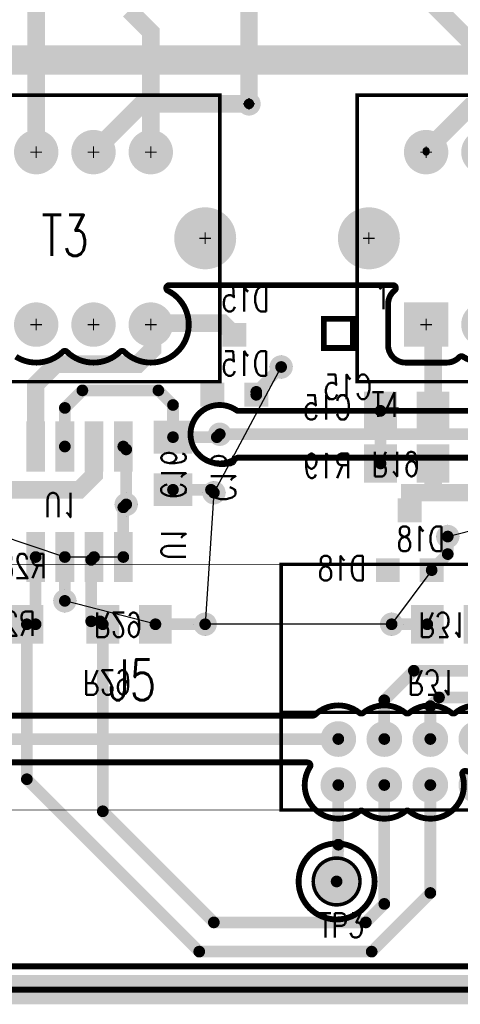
# Model space of a CAD drawing. Extents: x -7 to 11.7, y -5.4 to 6.4.
# Tile 7 of 27: x 1.2 to 2, y -0.8 to 0.9. Entities that reach past the tile are written whole.
import ezdxf
from ezdxf.enums import TextEntityAlignment as Align

# ---------------------------------------------------------------- set-up
doc = ezdxf.new("R2010")
doc.units = 0
for name, pattern in [('SIG_0', [2, 1, 1]), ('SIG_1', [2, 1, 1]), ('SIG_16', [2, 1, 1]), ('SIG_19', [2, 1, 1]), ('SIG_20', [2, 1, 1]), ('SIG_21', [2, 1, 1]), ('SIG_23', [2, 1, 1]), ('SIG_24', [2, 1, 1]), ('SIG_26', [2, 1, 1]), ('SIG_29', [2, 1, 1]), ('SIG_31', [2, 1, 1]), ('SIG_32', [2, 1, 1]), ('SIG_36', [2, 1, 1]), ('SIG_37', [2, 1, 1]), ('SIG_38', [2, 1, 1]), ('SIG_44', [2, 1, 1]), ('SIG_50', [2, 1, 1]), ('SIG_7', [2, 1, 1])]:
    doc.linetypes.add(name, pattern=pattern)
for name, color, linetype in [('2D_LINE_125', 3, 'CONTINUOUS'), ('2D_LINE_126', 6, 'CONTINUOUS'), ('BOARD_OUTLINE_00', 254, 'CONTINUOUS'), ('DRIL_NPLTE_THRU_01', 16, 'CONTINUOUS'), ('DRIL_NPLTE_THRU_02', 176, 'CONTINUOUS'), ('DRIL_PLTE_THRU_01', 16, 'CONTINUOUS'), ('DRIL_PLTE_THRU_02', 176, 'CONTINUOUS'), ('DRIL_SYMBOL', 254, 'CONTINUOUS'), ('LINK_00', 2, 'CONTINUOUS'), ('PADS_BOT', 5, 'CONTINUOUS'), ('PADS_INNER', 1, 'CONTINUOUS'), ('PADS_TOP', 1, 'CONTINUOUS'), ('PADS_XR_131', 3, 'CONTINUOUS'), ('PADS_XR_132', 6, 'CONTINUOUS'), ('PADS_XR_133', 254, 'CONTINUOUS'), ('PART_NAME_123', 255, 'CONTINUOUS'), ('PART_NAME_124', 6, 'CONTINUOUS'), ('PART_NAME_129', 2, 'CONTINUOUS'), ('PART_NAME_130', 106, 'CONTINUOUS'), ('PART_TOP_2DLINE_123', 255, 'CONTINUOUS'), ('PART_TOP_2DLINE_129', 2, 'CONTINUOUS'), ('PART_TOP_COPPER_123', 255, 'CONTINUOUS'), ('PART_TOP_TEXT_129', 2, 'CONTINUOUS'), ('POUR_OUTLINE_01', 1, 'CONTINUOUS'), ('POUR_VIATHERM_01', 1, 'CONTINUOUS'), ('POUR_VOID_01', 1, 'CONTINUOUS'), ('TRACE_01', 1, 'CONTINUOUS'), ('TRACE_02', 5, 'CONTINUOUS'), ('VIAPTS', 56, 'CONTINUOUS')]:
    doc.layers.add(name, color=color, linetype=linetype)
doc.styles.add('W0$001', font='simplex', dxfattribs={"width": 0.75})
doc.styles.add('W0$006', font='simplex', dxfattribs={"width": 0.75})

# ---------------------------------------------------------------- blocks, each defined once
blk = doc.blocks.new('BOARD_40')
at = {"layer": 'BOARD_OUTLINE_00', "const_width": 0.01}
blk.add_lwpolyline([(0.1, -0.125), (7.4499, -0.125), (7.4499, -4.4), (0.1, -4.4)], close=True, dxfattribs=at)
blk = doc.blocks.new('DRAWING_41')
at = {"layer": '2D_LINE_125', "const_width": 0.05}
blk.add_lwpolyline([(0.1, -0.125), (7.4499, -0.125), (7.4499, -4.4), (0.1, -4.4)], close=True, dxfattribs=at)
blk = doc.blocks.new('DRAWING_42')
at = {"layer": '2D_LINE_126', "const_width": 0.05}
blk.add_lwpolyline([(0.1, -0.125), (7.4499, -0.125), (7.4499, -4.4), (0.1, -4.4)], close=True, dxfattribs=at)
blk = doc.blocks.new('POUR_VOID_123')
at = {"layer": 'POUR_VOID_01', "const_width": 0.01}
blk.add_lwpolyline([(-15.5047, -18.064, -1.513632), (-15.3994, -18.0735, 0.297974), (-15.3989, -18.079, -0.167779), (-15.3925, -18.0975), (-15.3925, -18.1525, -0.414214), (-15.4225, -18.1825), (-15.4775, -18.1825, -0.167779), (-15.496, -18.1761, 0.297974), (-15.5015, -18.1756, -0.302364), (-15.5649, -18.1697, 0.35432), (-15.5712, -18.1697, -0.746343), (-15.6621, -18.1073, 0.611862), (-15.6684, -18.101, -0.157685), (-15.7038, -18.101, 0.611862), (-15.7101, -18.1073, -0.746343), (-15.801, -18.1697, 0.35432), (-15.8073, -18.1697, -0.354319), (-15.8797, -18.1697, 0.35432), (-15.886, -18.1697, -0.851438), (-15.9706, -18.094, 0.592748), (-15.9748, -18.0863), (-16.5432, -18.0863, 0.185627), (-16.5466, -18.0876, -2.350968), (-16.5439, -18.0048, 0.202386), (-16.5403, -18.0063), (-15.9656, -18.0063, 0.194134), (-15.9621, -18.0049, -0.378696), (-15.886, -18.0016, 0.35432), (-15.8797, -18.0016, -0.354319), (-15.8073, -18.0016, 0.35432), (-15.801, -18.0016, -0.354319), (-15.7286, -18.0016, 0.35432), (-15.7223, -18.0016, -0.354319), (-15.6499, -18.0016, 0.35432), (-15.6436, -18.0016, -0.746343), (-15.5527, -18.064, 0.611862), (-15.5464, -18.0703, -0.157685), (-15.511, -18.0703, 0.611862)], format="xyb", close=True, dxfattribs=at)
blk = doc.blocks.new('POUR_VOID_121')
at = {"layer": 'POUR_VOID_01', "const_width": 0.01}
blk.add_lwpolyline([(-15.9901, -18.2899, 1), (-15.8601, -18.2899, 1)], format="xyb", close=True, dxfattribs=at)
blk = doc.blocks.new('POUR_OUTLINE_108')
at = {"layer": 'POUR_OUTLINE_01', "const_width": 0.01}
for points in [[(-15.3816, -17.565), (-16.0934, -17.565, 0.154347), (-16.0963, -17.5659, -1.924947), (-16.0963, -17.4841, 0.154347), (-16.0934, -17.485), (-15.3816, -17.485, 0.154347)], [(-15.6285, -17.3839, -0.348705), (-15.7089, -17.3923, 0.359267), (-15.7152, -17.3931, -0.20608), (-15.737, -17.4025), (-15.807, -17.4025, -0.414214), (-15.837, -17.3725), (-15.837, -17.3025, -0.229886), (-15.8256, -17.2789, 0.711889), (-15.8287, -17.27), (-16.2115, -17.27, 0.789994), (-16.2137, -17.2795, -1.167349), (-16.2885, -17.3839, 0.408366), (-16.2955, -17.3839, -0.408366), (-16.3865, -17.3839, 0.408366), (-16.3935, -17.3839, -0.348705), (-16.4739, -17.3923, 0.359267)], [(-17.615, -18.435), (-11.4601, -18.435, 0.414214)]]:
    blk.add_lwpolyline(points, format="xyb", dxfattribs=at)
for name in ['POUR_VOID_123', 'POUR_VOID_121']:
    blk.add_blockref(name, (0, 0))
blk = doc.blocks.new('POUR_VIATHERM_158')
at = {"layer": 'POUR_VIATHERM_01'}
for points in [[(-16.285, -17.625), (-16.285, -17.625)], [(-16.305, -17.645), (-16.305, -17.645)], [(-16.265, -17.645), (-16.265, -17.645)], [(-16.285, -17.665), (-16.285, -17.665)]]:
    blk.add_lwpolyline(points, dxfattribs=at)
blk = doc.blocks.new('POUR_VIATHERM_159')
at = {"layer": 'POUR_VIATHERM_01'}
for points in [[(-16.135, -17.605), (-16.135, -17.605)], [(-16.155, -17.625), (-16.155, -17.625)], [(-16.115, -17.625), (-16.115, -17.625)], [(-16.135, -17.645), (-16.135, -17.645)]]:
    blk.add_lwpolyline(points, dxfattribs=at)
blk = doc.blocks.new('POUR_VIATHERM_160')
at = {"layer": 'POUR_VIATHERM_01'}
for points in [[(-15.831, -17.83), (-15.831, -17.83)], [(-15.851, -17.85), (-15.851, -17.85)], [(-15.811, -17.85), (-15.811, -17.85)], [(-15.831, -17.87), (-15.831, -17.87)]]:
    blk.add_lwpolyline(points, dxfattribs=at)
blk = doc.blocks.new('POUR_VIATHERM_166')
at = {"layer": 'POUR_VIATHERM_01'}
for points in [[(-16.39, -17.79), (-16.39, -17.79)], [(-16.41, -17.81), (-16.41, -17.81)], [(-16.37, -17.81), (-16.37, -17.81)], [(-16.39, -17.83), (-16.39, -17.83)]]:
    blk.add_lwpolyline(points, dxfattribs=at)
blk = doc.blocks.new('POUR_VIATHERM_167')
at = {"layer": 'POUR_VIATHERM_01'}
for points in [[(-16.15, -17.83), (-16.15, -17.83)], [(-16.17, -17.85), (-16.17, -17.85)], [(-16.13, -17.85), (-16.13, -17.85)], [(-16.15, -17.87), (-16.15, -17.87)]]:
    blk.add_lwpolyline(points, dxfattribs=at)
blk = doc.blocks.new('POUR_VIATHERM_172')
at = {"layer": 'POUR_VIATHERM_01'}
for points in [[(-16.02, -17.39), (-16.02, -17.39)], [(-16.04, -17.41), (-16.04, -17.41)], [(-16, -17.41), (-16, -17.41)], [(-16.02, -17.43), (-16.02, -17.43)]]:
    blk.add_lwpolyline(points, dxfattribs=at)
blk = doc.blocks.new('POUR_VIATHERM_174')
at = {"layer": 'POUR_VIATHERM_01'}
for points in [[(-15.735, -17.68), (-15.735, -17.68)], [(-15.755, -17.7), (-15.755, -17.7)], [(-15.715, -17.7), (-15.715, -17.7)], [(-15.735, -17.72), (-15.735, -17.72)]]:
    blk.add_lwpolyline(points, dxfattribs=at)
blk = doc.blocks.new('POUR_HEADER_12')
for name in ['POUR_OUTLINE_108', 'POUR_VIATHERM_172', 'POUR_VIATHERM_159', 'POUR_VIATHERM_158', 'POUR_VIATHERM_174', 'POUR_VIATHERM_166', 'POUR_VIATHERM_167', 'POUR_VIATHERM_160']:
    blk.add_blockref(name, (13.575, 14.3))
blk = doc.blocks.new('DRIL_HOLE_0')
blk.add_lwpolyline([(0, 0, 1), (0, 0, 1)], format="xyb", close=True)
blk = doc.blocks.new('PAD_0')
at = {"const_width": 0.05}
blk.add_lwpolyline([(-0.03, 0), (0.03, 0)], dxfattribs=at)
blk = doc.blocks.new('PAD_1')
blk.add_lwpolyline([(0, 0, 1), (0, 0, 1)], format="xyb", close=True)
blk = doc.blocks.new('PAD_2')
at = {"const_width": 0.056}
blk.add_lwpolyline([(-0.033, 0), (0.033, 0)], dxfattribs=at)
blk = doc.blocks.new('STK_BOT_57')
at = {"layer": 'DRIL_NPLTE_THRU_01'}
blk.add_blockref('DRIL_HOLE_0', (0, 0), dxfattribs=at)
at = {"layer": 'DRIL_NPLTE_THRU_02'}
blk.add_blockref('DRIL_HOLE_0', (0, 0), dxfattribs=at)
at = {"layer": 'PADS_BOT', "rotation": 90}
blk.add_blockref('PAD_0', (0, 0), dxfattribs=at)
at = {"layer": 'PADS_INNER'}
blk.add_blockref('PAD_1', (0, 0), dxfattribs=at)
at = {"layer": 'PADS_TOP'}
blk.add_blockref('PAD_1', (0, 0), dxfattribs=at)
at = {"layer": 'PADS_XR_131', "rotation": 90}
blk.add_blockref('PAD_2', (0, 0), dxfattribs=at)
at = {"layer": 'PADS_XR_133', "rotation": 90}
blk.add_blockref('PAD_0', (0, 0), dxfattribs=at)
blk = doc.blocks.new('SYM_BOT_27')
for p in [(-0.045, 0), (0.045, 0)]:
    blk.add_blockref('STK_BOT_57', p)
blk = doc.blocks.new('PART_BOT_13')
blk.add_blockref('SYM_BOT_27', (0, 0))
at = {"layer": 'PART_NAME_124', "style": 'W0$006', "width": 0.75}
blk.add_text('C16', height=0.042, dxfattribs=at).set_placement((-0.065, 0.065))
at = {"layer": 'PART_NAME_130', "style": 'W0$001', "width": 0.75}
blk.add_text('C16', height=0.042, dxfattribs=at).set_placement((-0.06, -0.02))
blk = doc.blocks.new('DRIL_SYMBOL_0$1')
at = {"layer": 'DRIL_SYMBOL', "const_width": 0.002}
for points in [[(-0.01, 0), (0.01, 0)], [(0, -0.01), (0, 0.01)]]:
    blk.add_lwpolyline(points, dxfattribs=at)
blk = doc.blocks.new('DRIL_HOLE_0$1')
at = {"const_width": 0.05}
blk.add_lwpolyline([(-0.025, 0, 1), (0.025, 0, 1)], format="xyb", close=True, dxfattribs=at)
blk.add_blockref('DRIL_SYMBOL_0$1', (0, 0))
blk = doc.blocks.new('PAD_15')
at = {"const_width": 0.05}
blk.add_lwpolyline([(0, -0.025, 1), (0, 0.025, 1)], format="xyb", close=True, dxfattribs=at)
blk = doc.blocks.new('PAD_17')
at = {"const_width": 0.053}
blk.add_lwpolyline([(0, -0.0265, 1), (0, 0.0265, 1)], format="xyb", close=True, dxfattribs=at)
blk = doc.blocks.new('STK_TOP_72')
at = {"layer": 'DRIL_NPLTE_THRU_01'}
blk.add_blockref('DRIL_HOLE_0$1', (0, 0), dxfattribs=at)
at = {"layer": 'DRIL_NPLTE_THRU_02'}
blk.add_blockref('DRIL_HOLE_0$1', (0, 0), dxfattribs=at)
at = {"layer": 'PADS_BOT'}
blk.add_blockref('PAD_15', (0, 0), dxfattribs=at)
at = {"layer": 'PADS_INNER'}
blk.add_blockref('PAD_15', (0, 0), dxfattribs=at)
at = {"layer": 'PADS_TOP'}
blk.add_blockref('PAD_15', (0, 0), dxfattribs=at)
at = {"layer": 'PADS_XR_131'}
blk.add_blockref('PAD_17', (0, 0), dxfattribs=at)
at = {"layer": 'PADS_XR_132'}
blk.add_blockref('PAD_17', (0, 0), dxfattribs=at)
blk = doc.blocks.new('SYM_TOP_6')
blk.add_blockref('STK_TOP_72', (-0.0001, 0.0001))
blk = doc.blocks.new('PART_TOP_15')
blk.add_blockref('SYM_TOP_6', (0, 0))
blk = doc.blocks.new('SYM_BOT_35')
for p in [(-0.045, 0), (0.045, 0)]:
    blk.add_blockref('STK_BOT_57', p)
blk = doc.blocks.new('PART_BOT_28')
blk.add_blockref('SYM_BOT_35', (0, 0))
at = {"layer": 'PART_NAME_124', "style": 'W0$006', "width": 0.75}
blk.add_text('R19', height=0.042, rotation=180, dxfattribs=at).set_placement((-0.095, 0.025))
at = {"layer": 'PART_NAME_130', "style": 'W0$001', "width": 0.75}
blk.add_text('R19', height=0.042, dxfattribs=at).set_placement((-0.06, -0.02))
blk = doc.blocks.new('PART_BOT_43')
blk.add_blockref('SYM_BOT_27', (0, 0))
at = {"layer": 'PART_NAME_124', "style": 'W0$006', "width": 0.75}
blk.add_text('C15', height=0.042, rotation=180, dxfattribs=at).set_placement((-0.095, 0.015))
at = {"layer": 'PART_NAME_130', "style": 'W0$001', "width": 0.75}
blk.add_text('C15', height=0.042, rotation=180, dxfattribs=at).set_placement((-0.06, -0.02))
blk = doc.blocks.new('PAD_18')
at = {"const_width": 0.035}
blk.add_lwpolyline([(-0.0175, 0), (0.0175, 0)], dxfattribs=at)
blk = doc.blocks.new('PAD_19')
at = {"const_width": 0.041}
blk.add_lwpolyline([(-0.0205, 0), (0.0205, 0)], dxfattribs=at)
blk = doc.blocks.new('STK_BOT_111')
at = {"layer": 'DRIL_NPLTE_THRU_01'}
blk.add_blockref('DRIL_HOLE_0', (0, 0), dxfattribs=at)
at = {"layer": 'DRIL_NPLTE_THRU_02'}
blk.add_blockref('DRIL_HOLE_0', (0, 0), dxfattribs=at)
at = {"layer": 'PADS_BOT'}
blk.add_blockref('PAD_18', (0, 0), dxfattribs=at)
at = {"layer": 'PADS_INNER'}
blk.add_blockref('PAD_1', (0, 0), dxfattribs=at)
at = {"layer": 'PADS_TOP'}
blk.add_blockref('PAD_1', (0, 0), dxfattribs=at)
at = {"layer": 'PADS_XR_131'}
blk.add_blockref('PAD_19', (0, 0), dxfattribs=at)
at = {"layer": 'PADS_XR_133'}
blk.add_blockref('PAD_18', (0, 0), dxfattribs=at)
blk = doc.blocks.new('SYM_BOT_24')
for p in [(0, 0.05), (-0.0375, -0.0525), (0.0375, -0.0525)]:
    blk.add_blockref('STK_BOT_111', p)
blk = doc.blocks.new('PART_BOT_44')
blk.add_blockref('SYM_BOT_24', (0, 0))
at = {"layer": 'PART_NAME_124', "style": 'W0$006', "width": 0.75}
blk.add_text('D15', height=0.042, dxfattribs=at).set_placement((-0.06, 0.09))
at = {"layer": 'PART_NAME_130', "style": 'W0$001', "width": 0.75}
blk.add_text('D15', height=0.042, dxfattribs=at).set_placement((-0.06, -0.02))
blk = doc.blocks.new('PART_BOT_45')
blk.add_blockref('SYM_BOT_24', (0, 0))
at = {"layer": 'PART_NAME_124', "style": 'W0$006', "width": 0.75}
blk.add_text('D18', height=0.042, dxfattribs=at).set_placement((0.075, -0.07))
at = {"layer": 'PART_NAME_130', "style": 'W0$001', "width": 0.75}
blk.add_text('D18', height=0.042, dxfattribs=at).set_placement((-0.06, -0.02))
blk = doc.blocks.new('SMOOTH_0$001')
at = {"const_width": 0.0005}
blk.add_lwpolyline([(-0.00025, 0, 1), (0.00025, 0, 1)], format="xyb", close=True, dxfattribs=at)
blk = doc.blocks.new('SMOOTH_0$01')
at = {"const_width": 0.005}
blk.add_lwpolyline([(-0.0025, 0, 1), (0.0025, 0, 1)], format="xyb", close=True, dxfattribs=at)
blk = doc.blocks.new('SMOOTH_0$006')
at = {"const_width": 0.003}
blk.add_lwpolyline([(-0.0015, 0, 1), (0.0015, 0, 1)], format="xyb", close=True, dxfattribs=at)
blk = doc.blocks.new('PART_BODY_TOP_15')
at = {"layer": 'PART_TOP_2DLINE_123', "const_width": 0.006}
blk.add_lwpolyline([(-0.265, 0.245), (0.265, 0.245), (0.265, -0.245), (-0.265, -0.245)], close=True, dxfattribs=at)
at = {"layer": 'PART_TOP_2DLINE_129', "const_width": 0.001}
blk.add_lwpolyline([(-0.265, 0.245), (0.265, 0.245), (0.265, -0.245), (-0.265, -0.245)], close=True, dxfattribs=at)
at = {"layer": 'PART_TOP_COPPER_123', "const_width": 0.01}
blk.add_lwpolyline([(-0.322, -0.1375), (-0.272, -0.1375), (-0.272, -0.1875), (-0.322, -0.1875)], close=True, dxfattribs=at)
at = {"layer": 'PART_TOP_2DLINE_123'}
for p in [(-0.265, 0.245), (0.265, 0.245), (-0.265, -0.245), (0.265, -0.245)]:
    blk.add_blockref('SMOOTH_0$006', p, dxfattribs=at)
at = {"layer": 'PART_TOP_2DLINE_129'}
for p in [(-0.265, 0.245), (0.265, 0.245), (-0.265, -0.245), (0.265, -0.245)]:
    blk.add_blockref('SMOOTH_0$001', p, dxfattribs=at)
at = {"layer": 'PART_TOP_COPPER_123'}
for p in [(-0.322, -0.1375), (-0.272, -0.1375), (-0.322, -0.1875), (-0.272, -0.1875)]:
    blk.add_blockref('SMOOTH_0$01', p, dxfattribs=at)
at = {"layer": 'PART_TOP_TEXT_129', "style": 'W0$001', "width": 0.75}
blk.add_text('1', height=0.042, dxfattribs=at).set_placement((-0.235, -0.1209))
blk = doc.blocks.new('DRIL_SYMBOL_0$04')
at = {"layer": 'DRIL_SYMBOL', "const_width": 0.002}
for points in [[(-0.01, 0), (0.01, 0)], [(0, -0.01), (0, 0.01)]]:
    blk.add_lwpolyline(points, dxfattribs=at)
blk = doc.blocks.new('DRIL_HOLE_0$04')
at = {"const_width": 0.02}
blk.add_lwpolyline([(-0.01, 0, 1), (0.01, 0, 1)], format="xyb", close=True, dxfattribs=at)
blk.add_blockref('DRIL_SYMBOL_0$04', (0, 0))
blk = doc.blocks.new('PAD_3')
at = {"const_width": 0.035}
blk.add_lwpolyline([(0, -0.0175, 1), (0, 0.0175, 1)], format="xyb", close=True, dxfattribs=at)
blk = doc.blocks.new('PAD_26')
at = {"const_width": 0.07}
blk.add_lwpolyline([(-0.035, 0), (0.035, 0)], dxfattribs=at)
blk = doc.blocks.new('PAD_27')
at = {"const_width": 0.076}
blk.add_lwpolyline([(-0.038, 0), (0.038, 0)], dxfattribs=at)
blk = doc.blocks.new('STK_TOP_75')
at = {"layer": 'DRIL_PLTE_THRU_01'}
blk.add_blockref('DRIL_HOLE_0$04', (0, 0), dxfattribs=at)
at = {"layer": 'DRIL_PLTE_THRU_02'}
blk.add_blockref('DRIL_HOLE_0$04', (0, 0), dxfattribs=at)
at = {"layer": 'PADS_BOT'}
blk.add_blockref('PAD_26', (0, 0), dxfattribs=at)
at = {"layer": 'PADS_INNER'}
blk.add_blockref('PAD_3', (0, 0), dxfattribs=at)
at = {"layer": 'PADS_TOP'}
blk.add_blockref('PAD_26', (0, 0), dxfattribs=at)
at = {"layer": 'PADS_XR_131'}
blk.add_blockref('PAD_27', (0, 0), dxfattribs=at)
at = {"layer": 'PADS_XR_132'}
blk.add_blockref('PAD_27', (0, 0), dxfattribs=at)
blk = doc.blocks.new('PAD_4')
at = {"const_width": 0.038}
blk.add_lwpolyline([(0, -0.019, 1), (0, 0.019, 1)], format="xyb", close=True, dxfattribs=at)
blk = doc.blocks.new('STK_TOP_74')
at = {"layer": 'DRIL_PLTE_THRU_01'}
blk.add_blockref('DRIL_HOLE_0$04', (0, 0), dxfattribs=at)
at = {"layer": 'DRIL_PLTE_THRU_02'}
blk.add_blockref('DRIL_HOLE_0$04', (0, 0), dxfattribs=at)
at = {"layer": 'PADS_BOT'}
blk.add_blockref('PAD_3', (0, 0), dxfattribs=at)
at = {"layer": 'PADS_INNER'}
blk.add_blockref('PAD_3', (0, 0), dxfattribs=at)
at = {"layer": 'PADS_TOP'}
blk.add_blockref('PAD_3', (0, 0), dxfattribs=at)
at = {"layer": 'PADS_XR_131'}
blk.add_blockref('PAD_4', (0, 0), dxfattribs=at)
at = {"layer": 'PADS_XR_132'}
blk.add_blockref('PAD_4', (0, 0), dxfattribs=at)
blk = doc.blocks.new('SYM_TOP_18')
for name, p in [('PART_BODY_TOP_15', (0, 0)), ('STK_TOP_74', (-0.147, 0.1475)), ('STK_TOP_74', (-0.049, 0.1475)), ('STK_TOP_74', (0.049, 0.1475)), ('STK_TOP_74', (0.147, 0.1475)), ('STK_TOP_75', (-0.147, -0.1475)), ('STK_TOP_74', (-0.049, -0.1475)), ('STK_TOP_74', (0.049, -0.1475)), ('STK_TOP_74', (0.147, -0.1475))]:
    blk.add_blockref(name, p)
blk = doc.blocks.new('PART_TOP_46')
blk.add_blockref('SYM_TOP_18', (0, 0))
at = {"layer": 'PART_NAME_123', "style": 'W0$006', "width": 0.75}
blk.add_text('T4', height=0.042, dxfattribs=at).set_placement((-0.24, -0.305))
at = {"layer": 'PART_NAME_129', "style": 'W0$001', "width": 0.75}
blk.add_text('T4', height=0.07, dxfattribs=at).set_placement((-0.035, -0.03))
blk = doc.blocks.new('PAD_28')
at = {"const_width": 0.026}
blk.add_lwpolyline([(-0.04, 0), (0.04, 0)], dxfattribs=at)
blk = doc.blocks.new('PAD_29')
at = {"const_width": 0.032}
blk.add_lwpolyline([(-0.043, 0), (0.043, 0)], dxfattribs=at)
blk = doc.blocks.new('STK_BOT_70')
at = {"layer": 'DRIL_NPLTE_THRU_01'}
blk.add_blockref('DRIL_HOLE_0', (0, 0), dxfattribs=at)
at = {"layer": 'DRIL_NPLTE_THRU_02'}
blk.add_blockref('DRIL_HOLE_0', (0, 0), dxfattribs=at)
at = {"layer": 'PADS_BOT'}
blk.add_blockref('PAD_28', (0, 0), dxfattribs=at)
at = {"layer": 'PADS_INNER'}
blk.add_blockref('PAD_1', (0, 0), dxfattribs=at)
at = {"layer": 'PADS_TOP'}
blk.add_blockref('PAD_1', (0, 0), dxfattribs=at)
at = {"layer": 'PADS_XR_131'}
blk.add_blockref('PAD_29', (0, 0), dxfattribs=at)
at = {"layer": 'PADS_XR_133'}
blk.add_blockref('PAD_28', (0, 0), dxfattribs=at)
blk = doc.blocks.new('SYM_BOT_14')
for p in [(-0.095, 0.075), (0.094, 0.075), (-0.095, 0.025), (0.094, 0.025), (-0.095, -0.025), (0.094, -0.025), (-0.095, -0.075), (0.094, -0.075)]:
    blk.add_blockref('STK_BOT_70', p)
blk = doc.blocks.new('PART_BOT_47')
blk.add_blockref('SYM_BOT_14', (0, 0))
at = {"layer": 'PART_NAME_124', "style": 'W0$006', "width": 0.75}
blk.add_text('U1', height=0.042, dxfattribs=at).set_placement((-0.1, 0.14))
at = {"layer": 'PART_NAME_130', "style": 'W0$001', "width": 0.75}
blk.add_text('U1', height=0.042, rotation=90, dxfattribs=at).set_placement((0.015, -0.06))
blk = doc.blocks.new('PART_TOP_49')
blk.add_blockref('SYM_TOP_6', (0, 0))
blk = doc.blocks.new('PART_BODY_TOP_20')
at = {"layer": 'PART_TOP_2DLINE_123', "const_width": 0.006}
blk.add_lwpolyline([(-0.04, 0, 1), (0.04, 0, 1)], format="xyb", close=True, dxfattribs=at)
blk = doc.blocks.new('DRIL_SYMBOL_0$043')
at = {"layer": 'DRIL_SYMBOL', "const_width": 0.002}
for points in [[(-0.01, 0), (0.01, 0)], [(0, -0.01), (0, 0.01)]]:
    blk.add_lwpolyline(points, dxfattribs=at)
blk = doc.blocks.new('DRIL_HOLE_0$043')
at = {"const_width": 0.0215}
blk.add_lwpolyline([(-0.01075, 0, 1), (0.01075, 0, 1)], format="xyb", close=True, dxfattribs=at)
blk.add_blockref('DRIL_SYMBOL_0$043', (0, 0))
blk = doc.blocks.new('STK_TOP_62')
at = {"layer": 'DRIL_PLTE_THRU_01'}
blk.add_blockref('DRIL_HOLE_0$043', (0, 0), dxfattribs=at)
at = {"layer": 'DRIL_PLTE_THRU_02'}
blk.add_blockref('DRIL_HOLE_0$043', (0, 0), dxfattribs=at)
at = {"layer": 'PADS_BOT'}
blk.add_blockref('PAD_3', (0, 0), dxfattribs=at)
at = {"layer": 'PADS_INNER'}
blk.add_blockref('PAD_3', (0, 0), dxfattribs=at)
at = {"layer": 'PADS_TOP'}
blk.add_blockref('PAD_3', (0, 0), dxfattribs=at)
at = {"layer": 'PADS_XR_131'}
blk.add_blockref('PAD_4', (0, 0), dxfattribs=at)
at = {"layer": 'PADS_XR_132'}
blk.add_blockref('PAD_4', (0, 0), dxfattribs=at)
blk = doc.blocks.new('SYM_TOP_23')
for name in ['PART_BODY_TOP_20', 'STK_TOP_62']:
    blk.add_blockref(name, (0, 0))
blk = doc.blocks.new('PART_TOP_57')
blk.add_blockref('SYM_TOP_23', (0, 0))
at = {"layer": 'PART_NAME_123', "style": 'W0$006', "width": 0.75}
blk.add_text('TP3', height=0.042, dxfattribs=at).set_placement((-0.03, -0.075), align=Align.MIDDLE_LEFT)
blk = doc.blocks.new('PART_TOP_84')
blk.add_blockref('SYM_TOP_18', (0, 0))
at = {"layer": 'PART_NAME_123', "style": 'W0$006', "width": 0.75}
blk.add_text('T3', height=0.042, dxfattribs=at).set_placement((-0.24, -0.305))
at = {"layer": 'PART_NAME_129', "style": 'W0$001', "width": 0.75}
blk.add_text('T3', height=0.07, dxfattribs=at).set_placement((-0.04, -0.03))
blk = doc.blocks.new('PART_BODY_TOP_17')
at = {"layer": 'PART_TOP_2DLINE_123', "const_width": 0.006}
blk.add_lwpolyline([(0.5701, 0.0426), (-0.0984, 0.0426), (-0.0984, -0.3774), (0.5701, -0.3774)], close=True, dxfattribs=at)
blk.add_lwpolyline([(0.5701, -0.1244), (-0.0984, -0.1244)], dxfattribs=at)
at = {"layer": 'PART_TOP_2DLINE_129', "const_width": 0.001}
blk.add_lwpolyline([(1.85, 0.0426), (-0.26, 0.0426), (-0.26, -0.3774), (1.85, -0.3774)], close=True, dxfattribs=at)
blk.add_lwpolyline([(0.5701, -0.1244), (-0.0984, -0.1244)], dxfattribs=at)
at = {"layer": 'PART_TOP_2DLINE_123'}
for p in [(0.5701, 0.0426), (0.5701, -0.1244), (0.5701, -0.3774)]:
    blk.add_blockref('SMOOTH_0$006', p, dxfattribs=at)
at = {"layer": 'PART_TOP_2DLINE_129'}
blk.add_blockref('SMOOTH_0$001', (0.5701, -0.1244), dxfattribs=at)
blk = doc.blocks.new('DRIL_SYMBOL_0$032')
at = {"layer": 'DRIL_SYMBOL', "const_width": 0.002}
for points in [[(-0.01, 0), (0.01, 0)], [(0, -0.01), (0, 0.01)]]:
    blk.add_lwpolyline(points, dxfattribs=at)
blk = doc.blocks.new('DRIL_HOLE_0$032')
at = {"const_width": 0.016}
blk.add_lwpolyline([(-0.008, 0, 1), (0.008, 0, 1)], format="xyb", close=True, dxfattribs=at)
blk.add_blockref('DRIL_SYMBOL_0$032', (0, 0))
blk = doc.blocks.new('PAD_76')
at = {"const_width": 0.0275}
blk.add_lwpolyline([(0, -0.01375, 1), (0, 0.01375, 1)], format="xyb", close=True, dxfattribs=at)
blk = doc.blocks.new('PAD_81')
at = {"const_width": 0.0305}
blk.add_lwpolyline([(0, -0.01525, 1), (0, 0.01525, 1)], format="xyb", close=True, dxfattribs=at)
blk = doc.blocks.new('STK_TOP_104')
at = {"layer": 'DRIL_PLTE_THRU_01'}
blk.add_blockref('DRIL_HOLE_0$032', (0, 0), dxfattribs=at)
at = {"layer": 'DRIL_PLTE_THRU_02'}
blk.add_blockref('DRIL_HOLE_0$032', (0, 0), dxfattribs=at)
at = {"layer": 'PADS_BOT'}
blk.add_blockref('PAD_76', (0, 0), dxfattribs=at)
at = {"layer": 'PADS_INNER'}
blk.add_blockref('PAD_76', (0, 0), dxfattribs=at)
at = {"layer": 'PADS_TOP'}
blk.add_blockref('PAD_76', (0, 0), dxfattribs=at)
at = {"layer": 'PADS_XR_131'}
blk.add_blockref('PAD_81', (0, 0), dxfattribs=at)
at = {"layer": 'PADS_XR_132'}
blk.add_blockref('PAD_81', (0, 0), dxfattribs=at)
blk = doc.blocks.new('SYM_TOP_20')
for name, p in [('PART_BODY_TOP_17', (0, 0)), ('STK_TOP_104', (0.2361, 0)), ('STK_TOP_104', (0.3148, 0)), ('STK_TOP_104', (0.3935, 0)), ('STK_TOP_104', (0.4722, 0)), ('STK_TOP_104', (0.2361, -0.0787)), ('STK_TOP_104', (0.3148, -0.0787)), ('STK_TOP_104', (0.3935, -0.0787)), ('STK_TOP_104', (0.4722, -0.0787))]:
    blk.add_blockref(name, p)
blk = doc.blocks.new('PART_TOP_109')
blk.add_blockref('SYM_TOP_20', (0, 0))
at = {"layer": 'PART_NAME_129', "style": 'W0$001', "width": 0.75}
blk.add_text('J5', height=0.07, rotation=180, dxfattribs=at).set_placement((0.865, -0.145))
blk = doc.blocks.new('PART_BOT_124')
blk.add_blockref('SYM_BOT_35', (0, 0))
at = {"layer": 'PART_NAME_124', "style": 'W0$006', "width": 0.75}
blk.add_text('R28', height=0.042, dxfattribs=at).set_placement((-0.0787, 0.0787))
at = {"layer": 'PART_NAME_130', "style": 'W0$001', "width": 0.75}
blk.add_text('R28', height=0.042, dxfattribs=at).set_placement((-0.06, -0.02))
blk = doc.blocks.new('PART_BOT_125')
blk.add_blockref('SYM_BOT_35', (0, 0))
at = {"layer": 'PART_NAME_124', "style": 'W0$006', "width": 0.75}
blk.add_text('R29', height=0.042, dxfattribs=at).set_placement((-0.0787, 0.0787))
at = {"layer": 'PART_NAME_130', "style": 'W0$001', "width": 0.75}
blk.add_text('R29', height=0.042, dxfattribs=at).set_placement((-0.06, -0.02))
blk = doc.blocks.new('PART_BOT_127')
blk.add_blockref('SYM_BOT_35', (0, 0))
at = {"layer": 'PART_NAME_124', "style": 'W0$006', "width": 0.75}
blk.add_text('R31', height=0.042, dxfattribs=at).set_placement((-0.0787, 0.0787))
at = {"layer": 'PART_NAME_130', "style": 'W0$001', "width": 0.75}
blk.add_text('R31', height=0.042, dxfattribs=at).set_placement((-0.06, -0.02))
blk = doc.blocks.new('SMOOTH_0$02')
at = {"const_width": 0.01}
blk.add_lwpolyline([(-0.005, 0, 1), (0.005, 0, 1)], format="xyb", close=True, dxfattribs=at)
blk = doc.blocks.new('SMOOTH_0$03')
at = {"const_width": 0.015}
blk.add_lwpolyline([(-0.0075, 0, 1), (0.0075, 0, 1)], format="xyb", close=True, dxfattribs=at)
blk = doc.blocks.new('TRACE_449')
at = {"layer": 'TRACE_02', "linetype": 'SIG_32', "const_width": 0.03}
blk.add_lwpolyline([(1.4551, 0.3649), (1.4571, 0.3624)], dxfattribs=at)
at = {"layer": 'TRACE_02'}
for p in [(1.4551, 0.3649), (1.4571, 0.3624)]:
    blk.add_blockref('SMOOTH_0$03', p, dxfattribs=at)
blk = doc.blocks.new('TRACE_283')
at = {"layer": 'TRACE_02', "linetype": 'SIG_32', "const_width": 0.03}
blk.add_lwpolyline([(1.4551, 0.3649), (1.4601, 0.3649)], dxfattribs=at)
at = {"layer": 'TRACE_02'}
for p in [(1.4551, 0.3649), (1.4601, 0.3649)]:
    blk.add_blockref('SMOOTH_0$03', p, dxfattribs=at)
blk = doc.blocks.new('TRACE_150')
at = {"layer": 'TRACE_02', "linetype": 'SIG_32', "const_width": 0.03}
blk.add_lwpolyline([(1.4571, 0.3624), (1.4601, 0.3649)], dxfattribs=at)
at = {"layer": 'TRACE_02'}
for p in [(1.4571, 0.3624), (1.4601, 0.3649)]:
    blk.add_blockref('SMOOTH_0$03', p, dxfattribs=at)
blk = doc.blocks.new('TRACE_78')
at = {"layer": 'TRACE_02', "linetype": 'SIG_32', "const_width": 0.03}
blk.add_lwpolyline([(1.2601, 0.1539), (1.2601, 0.2599), (1.2951, 0.2949), (1.4351, 0.2949), (1.4601, 0.3199), (1.4601, 0.3649)], dxfattribs=at)
at = {"layer": 'TRACE_02'}
for p in [(1.4601, 0.3649), (1.4601, 0.3199), (1.2951, 0.2949), (1.4351, 0.2949), (1.2601, 0.2599), (1.2601, 0.1539)]:
    blk.add_blockref('SMOOTH_0$03', p, dxfattribs=at)
blk = doc.blocks.new('SMOOTH_0$012')
at = {"const_width": 0.006}
blk.add_lwpolyline([(-0.003, 0, 1), (0.003, 0, 1)], format="xyb", close=True, dxfattribs=at)
blk = doc.blocks.new('DRIL_SYMBOL_0$018')
at = {"layer": 'DRIL_SYMBOL', "const_width": 0.002}
for points in [[(-0.01, 0), (0.01, 0)], [(0, -0.01), (0, 0.01)]]:
    blk.add_lwpolyline(points, dxfattribs=at)
blk = doc.blocks.new('DRIL_HOLE_0$018')
at = {"const_width": 0.009}
blk.add_lwpolyline([(-0.0045, 0, 1), (0.0045, 0, 1)], format="xyb", close=True, dxfattribs=at)
blk.add_blockref('DRIL_SYMBOL_0$018', (0, 0))
blk = doc.blocks.new('PAD_5')
at = {"const_width": 0.02}
blk.add_lwpolyline([(0, -0.01, 1), (0, 0.01, 1)], format="xyb", close=True, dxfattribs=at)
blk = doc.blocks.new('STK_TOP_67')
at = {"layer": 'DRIL_PLTE_THRU_01'}
blk.add_blockref('DRIL_HOLE_0$018', (0, 0), dxfattribs=at)
at = {"layer": 'DRIL_PLTE_THRU_02'}
blk.add_blockref('DRIL_HOLE_0$018', (0, 0), dxfattribs=at)
at = {"layer": 'PADS_BOT'}
blk.add_blockref('PAD_5', (0, 0), dxfattribs=at)
at = {"layer": 'PADS_INNER'}
blk.add_blockref('PAD_5', (0, 0), dxfattribs=at)
at = {"layer": 'PADS_TOP'}
blk.add_blockref('PAD_5', (0, 0), dxfattribs=at)
blk = doc.blocks.new('SYM_TOP_3')
blk.add_blockref('STK_TOP_67', (0, 0))

msp = doc.modelspace()

# ---------------------------------------------------------------- linework, layer by layer
at = {"layer": 'LINK_00', "linetype": 'SIG_50'}
for p, q in [((1.6801, 0.2899), (1.5651, 0.0749)), ((1.5651, 0.0749), (1.5501, -0.1501)), ((1.9651, -0.0001), (2.0811, 0.0299)), ((1.3101, -0.0351), (1.1901, 0.0049)), ((1.4101, -0.0351), (1.3101, -0.0351)), ((1.9376, -0.0576), (1.8691, -0.1501)), ((1.4651, -0.1501), (1.3101, -0.1101)), ((1.8691, -0.1501), (1.5501, -0.1501))]:
    msp.add_line(p, q, dxfattribs=at)
at = {"layer": 'TRACE_01', "linetype": 'SIG_0', "const_width": 0.05}
msp.add_lwpolyline([(0.8251, 0.6499), (0.9901, 0.8149), (2.5401, 0.8149)], dxfattribs=at)
at = {"layer": 'TRACE_01', "linetype": 'SIG_7', "const_width": 0.03}
msp.add_lwpolyline([(1.3591, 0.6574), (1.4416, 0.7399), (1.6251, 0.7399)], dxfattribs=at)
at = {"layer": 'TRACE_01', "linetype": 'SIG_38'}
for points, const_width in [([(1.9281, 0.6599), (2.0031, 0.7349), (2.4001, 0.7349)], 0.03), ([(1.9281, 0.6574), (1.9281, 0.6599)], 0.012)]:
    msp.add_lwpolyline(points, dxfattribs=dict(at, const_width=const_width))
at = {"layer": 'TRACE_01', "linetype": 'SIG_19', "const_width": 0.02}
msp.add_lwpolyline([(2.3501, 0.1749), (1.5751, 0.1749)], dxfattribs=at)
at = {"layer": 'TRACE_01', "linetype": 'SIG_24', "const_width": 0.02}
msp.add_lwpolyline([(1.7779, -0.3464), (1.1164, -0.3464), (1.115, -0.345)], dxfattribs=at)
at = {"layer": 'TRACE_02', "linetype": 'SIG_36', "const_width": 0.03}
msp.add_lwpolyline([(1.2611, 0.6574), (1.2611, 0.9059), (1.3651, 1.0099), (1.3651, 1.7245), (1.4151, 1.7749), (1.7651, 2.1249), (1.7671, 2.2049)], dxfattribs=at)
at = {"layer": 'TRACE_02', "linetype": 'SIG_7', "const_width": 0.03}
for points in [[(1.6251, 0.7399), (1.6251, 0.9999), (1.7851, 1.1599), (1.7851, 1.5549)], [(1.9251, 1.2499), (1.9251, 0.9249), (2.1241, 0.7259), (2.1241, 0.6574)]]:
    msp.add_lwpolyline(points, dxfattribs=at)
at = {"layer": 'TRACE_02', "linetype": 'SIG_37', "const_width": 0.03}
msp.add_lwpolyline([(1.4201, 0.8999), (1.4571, 0.8629), (1.4571, 0.6574)], dxfattribs=at)
at = {"layer": 'TRACE_02', "linetype": 'SIG_32', "const_width": 0.03}
msp.add_lwpolyline([(1.4601, 0.3649), (1.5801, 0.3649), (1.6001, 0.3449)], dxfattribs=at)
at = {"layer": 'TRACE_02', "linetype": 'SIG_26', "const_width": 0.03}
msp.add_lwpolyline([(1.9281, 0.3624), (1.9401, 0.3504), (1.9401, 0.2149)], dxfattribs=at)
at = {"layer": 'TRACE_02', "linetype": 'SIG_50', "const_width": 0.02}
for points in [[(1.6376, 0.2424), (1.6376, 0.2474), (1.6801, 0.2899)], [(1.4101, 0.1539), (1.4151, 0.1489), (1.4151, 0.0549)], [(1.4951, 0.0799), (1.5601, 0.0799), (1.5651, 0.0749)], [(1.4101, -0.0351), (1.4101, 0.0499), (1.4151, 0.0549)], [(1.9376, -0.0576), (1.9651, -0.0301), (1.9651, -0.0001)], [(1.3101, -0.1101), (1.3101, -0.0351)], [(1.4651, -0.1501), (1.5501, -0.1501)], [(1.8691, -0.1501), (1.9301, -0.1501)]]:
    msp.add_lwpolyline(points, dxfattribs=at)
at = {"layer": 'TRACE_02', "linetype": 'SIG_19', "const_width": 0.02}
for points in [[(1.3101, 0.1539), (1.3101, 0.2199), (1.3401, 0.2499), (1.4701, 0.2499), (1.4951, 0.2249), (1.4951, 0.1699)], [(1.4951, 0.1699), (1.5701, 0.1699), (1.5751, 0.1749)]]:
    msp.add_lwpolyline(points, dxfattribs=at)
at = {"layer": 'TRACE_02', "linetype": 'SIG_44', "const_width": 0.02}
msp.add_lwpolyline([(1.8501, 0.1249), (1.8501, 0.2149)], dxfattribs=at)
at = {"layer": 'TRACE_02', "linetype": 'SIG_31', "const_width": 0.03}
msp.add_lwpolyline([(1.1701, 0.1249), (1.1701, 0.0799), (1.3351, 0.0799), (1.3601, 0.1049), (1.3601, 0.1539)], dxfattribs=at)
at = {"layer": 'TRACE_02', "linetype": 'SIG_29', "const_width": 0.03}
for points in [[(1.9401, 0.1249), (1.9401, 0.0749), (2.1151, 0.0749), (2.1301, 0.0899), (2.1301, 0.1539)], [(1.9001, 0.0449), (1.9001, 0.0749), (1.9401, 0.0749), (1.9401, 0.1249)]]:
    msp.add_lwpolyline(points, dxfattribs=at)
at = {"layer": 'TRACE_02', "linetype": 'SIG_16', "const_width": 0.02}
for points in [[(1.2451, -0.1501), (1.2601, -0.1501), (1.2601, -0.0351)], [(1.2451, -0.1501), (1.2451, -0.4151), (1.54, -0.71), (1.835, -0.71), (1.9353, -0.6097), (1.9353, -0.4251)]]:
    msp.add_lwpolyline(points, dxfattribs=at)
at = {"layer": 'TRACE_02', "linetype": 'SIG_1', "const_width": 0.02}
for points in [[(1.3551, -0.1451), (1.3551, -0.0401), (1.3601, -0.0351)], [(1.3551, -0.1451), (1.3701, -0.1451), (1.3751, -0.1501)], [(1.375, -0.47), (1.375, -0.1501), (1.3751, -0.1501)], [(1.375, -0.47), (1.565, -0.66), (1.825, -0.66), (1.8566, -0.6284), (1.8566, -0.4251)]]:
    msp.add_lwpolyline(points, dxfattribs=at)
at = {"layer": 'TRACE_02', "linetype": 'SIG_20', "const_width": 0.02}
msp.add_lwpolyline([(1.9353, -0.3464), (1.9353, -0.2901), (1.9502, -0.2752), (2.0274, -0.2752), (2.0776, -0.225), (2.0776, -0.2026), (2.1301, -0.1501)], dxfattribs=at)
at = {"layer": 'TRACE_02', "linetype": 'SIG_21', "const_width": 0.02}
msp.add_lwpolyline([(1.8566, -0.3464), (1.8566, -0.2801), (1.9071, -0.2296), (2.0071, -0.2296), (2.0211, -0.2156)], dxfattribs=at)
at = {"layer": 'TRACE_02', "linetype": 'SIG_23', "const_width": 0.02}
msp.add_lwpolyline([(1.775, -0.59), (1.7779, -0.5271), (1.7779, -0.4251)], dxfattribs=at)

# ---------------------------------------------------------------- block references
for name, p in [('DRAWING_41', (-0.2999, 3.6249)), ('DRAWING_42', (-0.2999, 3.6249)), ('BOARD_40', (-0.2999, 3.6249)), ('PART_TOP_84', (1.3101, 0.5099)), ('PART_TOP_46', (2.0751, 0.5099)), ('TRACE_78', (0, 0)), ('TRACE_449', (0, 0)), ('TRACE_283', (0, 0)), ('TRACE_150', (0, 0)), ('PART_TOP_57', (1.775, -0.59))]:
    msp.add_blockref(name, p)
at = {"linetype": 'SIG_50'}
msp.add_blockref('POUR_HEADER_12', (4.1251, 3.3999), dxfattribs=at)
for name, p, rotation in [('PART_TOP_49', (1.5501, 0.5099), 270), ('PART_TOP_15', (1.8301, 0.5099), 270), ('PART_TOP_109', (2.2501, -0.4251), 180)]:
    msp.add_blockref(name, p, dxfattribs=dict(rotation=rotation))
at = {"xscale": -1}
for name, p in [('PART_BOT_44', (1.6001, 0.2949)), ('PART_BOT_45', (1.9001, -0.0051)), ('PART_BOT_124', (1.2001, -0.1501))]:
    msp.add_blockref(name, p, dxfattribs=at)
for name, p, rotation in [('PART_BOT_43', (1.8951, 0.2149), -180), ('PART_BOT_47', (1.3351, 0.0599), -90), ('PART_BOT_13', (1.4951, 0.1249), -90), ('PART_BOT_28', (1.8951, 0.1249), -180), ('PART_BOT_125', (1.4201, -0.1501), -180), ('PART_BOT_127', (1.9751, -0.1501), -180)]:
    msp.add_blockref(name, p, dxfattribs=dict(at, rotation=rotation))
at = {"layer": 'TRACE_01'}
for name, p in [('SMOOTH_0$03', (1.4416, 0.7399)), ('SMOOTH_0$03', (1.6251, 0.7399)), ('SMOOTH_0$03', (1.9281, 0.6599)), ('SMOOTH_0$03', (1.3591, 0.6574)), ('SMOOTH_0$012', (1.9281, 0.6599)), ('SMOOTH_0$012', (1.9281, 0.6574)), ('SMOOTH_0$02', (1.5751, 0.1749)), ('SMOOTH_0$02', (1.7779, -0.3464))]:
    msp.add_blockref(name, p, dxfattribs=at)
at = {"layer": 'TRACE_02'}
for name, p in [('SMOOTH_0$03', (1.4571, 0.8629)), ('SMOOTH_0$03', (1.6251, 0.7399)), ('SMOOTH_0$03', (1.2611, 0.6574)), ('SMOOTH_0$03', (1.4571, 0.6574)), ('SMOOTH_0$03', (1.4601, 0.3649)), ('SMOOTH_0$03', (1.5801, 0.3649)), ('SMOOTH_0$03', (1.9281, 0.3624)), ('SMOOTH_0$03', (1.6001, 0.3449)), ('SMOOTH_0$03', (1.9401, 0.3504)), ('SMOOTH_0$02', (1.6801, 0.2899)), ('SMOOTH_0$02', (1.3401, 0.2499)), ('SMOOTH_0$02', (1.4701, 0.2499)), ('SMOOTH_0$02', (1.6376, 0.2474)), ('SMOOTH_0$02', (1.6376, 0.2424)), ('SMOOTH_0$02', (1.3101, 0.2199)), ('SMOOTH_0$02', (1.4951, 0.2249)), ('SMOOTH_0$02', (1.8501, 0.2149)), ('SMOOTH_0$03', (1.9401, 0.2149)), ('SMOOTH_0$03', (1.3601, 0.1539)), ('SMOOTH_0$02', (1.4951, 0.1699)), ('SMOOTH_0$02', (1.4951, 0.1699)), ('SMOOTH_0$02', (1.5701, 0.1699)), ('SMOOTH_0$02', (1.5751, 0.1749)), ('SMOOTH_0$02', (1.3101, 0.1539)), ('SMOOTH_0$02', (1.4101, 0.1539)), ('SMOOTH_0$02', (1.4151, 0.1489)), ('SMOOTH_0$02', (1.8501, 0.1249)), ('SMOOTH_0$03', (1.9401, 0.1249)), ('SMOOTH_0$03', (1.9401, 0.1249)), ('SMOOTH_0$03', (1.3601, 0.1049)), ('SMOOTH_0$03', (1.3351, 0.0799)), ('SMOOTH_0$02', (1.4951, 0.0799)), ('SMOOTH_0$02', (1.5601, 0.0799)), ('SMOOTH_0$02', (1.5651, 0.0749)), ('SMOOTH_0$03', (1.9001, 0.0749)), ('SMOOTH_0$03', (1.9401, 0.0749)), ('SMOOTH_0$03', (1.9401, 0.0749)), ('SMOOTH_0$02', (1.4101, 0.0499)), ('SMOOTH_0$02', (1.4151, 0.0549)), ('SMOOTH_0$02', (1.4151, 0.0549)), ('SMOOTH_0$03', (1.9001, 0.0449)), ('SMOOTH_0$02', (1.9651, -0.0001)), ('SMOOTH_0$02', (1.2601, -0.0351)), ('SMOOTH_0$02', (1.3101, -0.0351)), ('SMOOTH_0$02', (1.3551, -0.0401)), ('SMOOTH_0$02', (1.3601, -0.0351)), ('SMOOTH_0$02', (1.4101, -0.0351)), ('SMOOTH_0$02', (1.9651, -0.0301)), ('SMOOTH_0$02', (1.9376, -0.0576)), ('SMOOTH_0$02', (1.3101, -0.1101)), ('SMOOTH_0$02', (1.2451, -0.1501)), ('SMOOTH_0$02', (1.2451, -0.1501)), ('SMOOTH_0$02', (1.2601, -0.1501)), ('SMOOTH_0$02', (1.3551, -0.1451)), ('SMOOTH_0$02', (1.3551, -0.1451)), ('SMOOTH_0$02', (1.3701, -0.1451)), ('SMOOTH_0$02', (1.375, -0.1501)), ('SMOOTH_0$02', (1.3751, -0.1501)), ('SMOOTH_0$02', (1.3751, -0.1501)), ('SMOOTH_0$02', (1.4651, -0.1501)), ('SMOOTH_0$02', (1.5501, -0.1501)), ('SMOOTH_0$02', (1.8691, -0.1501)), ('SMOOTH_0$02', (1.9301, -0.1501)), ('SMOOTH_0$02', (1.9071, -0.2296)), ('SMOOTH_0$02', (1.9502, -0.2752)), ('SMOOTH_0$02', (1.8566, -0.2801)), ('SMOOTH_0$02', (1.9353, -0.2901)), ('SMOOTH_0$02', (1.8566, -0.3464)), ('SMOOTH_0$02', (1.9353, -0.3464)), ('SMOOTH_0$02', (1.2451, -0.4151)), ('SMOOTH_0$02', (1.7779, -0.4251)), ('SMOOTH_0$02', (1.8566, -0.4251)), ('SMOOTH_0$02', (1.9353, -0.4251)), ('SMOOTH_0$02', (1.375, -0.47)), ('SMOOTH_0$02', (1.375, -0.47)), ('SMOOTH_0$02', (1.7779, -0.5271)), ('SMOOTH_0$02', (1.775, -0.59)), ('SMOOTH_0$02', (1.9353, -0.6097)), ('SMOOTH_0$02', (1.8566, -0.6284)), ('SMOOTH_0$02', (1.565, -0.66)), ('SMOOTH_0$02', (1.825, -0.66)), ('SMOOTH_0$02', (1.54, -0.71)), ('SMOOTH_0$02', (1.835, -0.71))]:
    msp.add_blockref(name, p, dxfattribs=at)
at = {"layer": 'VIAPTS', "linetype": 'SIG_7'}
msp.add_blockref('SYM_TOP_3', (1.6251, 0.7399), dxfattribs=at)
at = {"layer": 'VIAPTS', "linetype": 'SIG_50'}
for p in [(1.6801, 0.2899), (1.5651, 0.0749), (1.4151, 0.0549), (1.9651, -0.0001), (1.3101, -0.1101), (1.5501, -0.1501), (1.8691, -0.1501)]:
    msp.add_blockref('SYM_TOP_3', p, dxfattribs=at)
at = {"layer": 'VIAPTS', "linetype": 'SIG_19'}
msp.add_blockref('SYM_TOP_3', (1.5751, 0.1749), dxfattribs=at)

doc.saveas('drawing.dxf')
